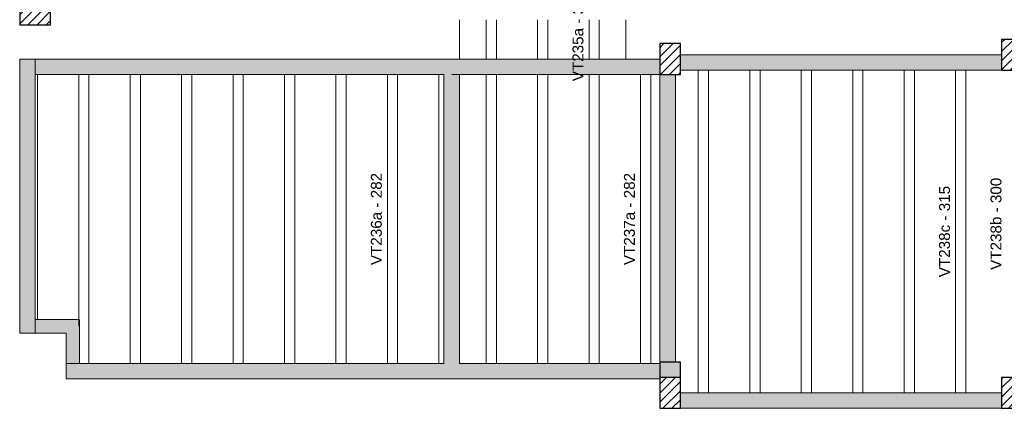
# Model space of a CAD drawing. Header units: millimetres. Extents: x 0 to 119, y 0 to 84.
# Tile 5 of 23: x 18 to 37, y 17 to 24. Entities that reach past the tile are written whole.
import ezdxf

# ---------------------------------------------------------------- set-up
doc = ezdxf.new("R2010")
doc.units = ezdxf.units.MM
doc.header["$MEASUREMENT"] = 0
doc.linetypes.add('NULL', pattern=[0])
for name, color, linetype, lineweight in [('DT-Hachura pilar em laje', 252, 'Continuous', 5), ('DT-Hachura viga em laje', 254, 'Continuous', 5), ('FO-Hachura pilar que morre', 106, 'Continuous', 5), ('FO-Hachura pilar que passa', 19, 'Continuous', 5), ('FO-Hachuras das lajes', 1, 'Continuous', 20), ('FO-Pilares', 4, 'Continuous', 30), ('FO-Textos das lajes', 3, 'Continuous', 20), ('FO-Vigas', 1, 'Continuous', 20)]:
    doc.layers.add(name, color=color, linetype=linetype, lineweight=lineweight)
doc.styles.add('Arial', font='txt')

msp = doc.modelspace()

# ---------------------------------------------------------------- hatches: boundary and pattern name
at = {"layer": 'DT-Hachura pilar em laje', "linetype": 'Continuous'}
h = msp.add_hatch(dxfattribs=at)
h.set_pattern_fill('ANSI31', color=252, style=0)
h.paths.add_polyline_path([(18.1651, 24.2657), (18.1651, 24.4657), (18.1651, 24.6657), (17.8651, 24.6657), (17.5651, 24.6657), (17.5651, 24.4657), (17.5651, 24.2657), (17.8651, 24.2657)])
h = msp.add_hatch(dxfattribs=at)
h.set_pattern_fill('ANSI31', color=252, style=0)
h.paths.add_polyline_path([(36.6497, 23.3825), (36.8497, 23.3825), (37.0497, 23.3825), (37.0497, 23.6825), (37.0497, 23.9825), (36.8497, 23.9825), (36.6497, 23.9825), (36.6497, 23.6825)])
h = msp.add_hatch(dxfattribs=at)
h.set_pattern_fill('ANSI31', color=252, style=0)
h.paths.add_polyline_path([(30.0085, 23.2995), (30.2085, 23.2995), (30.4085, 23.2995), (30.4085, 23.5995), (30.4085, 23.8995), (30.2085, 23.8995), (30.0085, 23.8995), (30.0085, 23.5995)])
h = msp.add_hatch(dxfattribs=at)
h.set_pattern_fill('ANSI31', color=252, style=0)
h.paths.add_polyline_path([(36.6497, 16.8079), (36.8497, 16.8079), (37.0497, 16.8079), (37.0497, 17.1079), (37.0497, 17.4079), (36.8497, 17.4079), (36.6497, 17.4079), (36.6497, 17.1079)])
at = {"layer": 'DT-Hachura viga em laje', "linetype": 'Continuous'}
for points in [[(17.8651, 23.5995), (17.8651, 23.5995), (17.5651, 23.5995), (17.5651, 18.2727), (17.8651, 18.2727), (17.8651, 23.5995)], [(25.9621, 23.4495), (25.9621, 23.4495), (25.9621, 23.5995), (17.8651, 23.5995), (17.7151, 23.4495), (17.8651, 23.2997), (25.8121, 23.2997), (25.9621, 23.4495)], [(26.1121, 23.5995), (26.1121, 23.5995), (25.9621, 23.5995), (25.9621, 23.2995), (26.1121, 23.2995), (26.1121, 23.5995)], [(29.3487, 23.5995), (29.3487, 23.5995), (26.1121, 23.5995), (26.1121, 23.2995), (29.3487, 23.2995), (29.3487, 23.5995)], [(30.0087, 23.5995), (30.0087, 23.5995), (29.3487, 23.5995), (29.3487, 23.2995), (30.0087, 23.2995), (30.0087, 23.5995)], [(35.8787, 23.6827), (35.8787, 23.6827), (30.4087, 23.6827), (30.4087, 23.3827), (35.8787, 23.3827), (35.8787, 23.6827)], [(36.6497, 23.6827), (36.6497, 23.6827), (35.8787, 23.6827), (35.8787, 23.3827), (36.6497, 23.3827), (36.6497, 23.6827)], [(26.1121, 17.6797), (26.1121, 17.6797), (26.1121, 23.2995), (25.9621, 23.4495), (25.8121, 23.2997), (25.8119, 17.6797), (25.9621, 17.5297), (26.1121, 17.6797)], [(30.3085, 23.2995), (30.3085, 23.2995), (30.0087, 23.2995), (30.0087, 17.7079), (30.3085, 17.7079), (30.3085, 23.2995)], [(18.7297, 18.5327), (18.7297, 18.5327), (17.8651, 18.5327), (17.7151, 18.4027), (17.8651, 18.2727), (18.4695, 18.2727), (18.7297, 18.5327)], [(18.7297, 17.6797), (18.7297, 17.6797), (18.7297, 18.5327), (18.4695, 18.2727), (18.4695, 17.6797), (18.5995, 17.5297), (18.7297, 17.6797)], [(25.9621, 17.5297), (25.9621, 17.5297), (25.8119, 17.6797), (18.4695, 17.6797), (18.4695, 17.3797), (25.9621, 17.3797), (25.9621, 17.5297)], [(30.0089, 17.6797), (30.0089, 17.6797), (26.1121, 17.6797), (25.9621, 17.5297), (25.9621, 17.3797), (30.0089, 17.3797), (30.0089, 17.6797)], [(36.6497, 17.1081), (36.6497, 17.1081), (30.4087, 17.1081), (30.4087, 16.8079), (36.6497, 16.8079), (36.6497, 17.1081)]]:
    msp.add_hatch(color=254, dxfattribs=at).paths.add_polyline_path(points)
at = {"layer": 'FO-Hachura pilar que morre', "linetype": 'Continuous'}
msp.add_hatch(color=106, dxfattribs=at).paths.add_polyline_path([(30.4085, 17.7077), (30.0087, 17.7077), (30.0087, 17.4077), (30.4085, 17.4077), (30.4085, 17.7077)])
at = {"layer": 'FO-Hachura pilar que passa', "linetype": 'Continuous'}
h = msp.add_hatch(dxfattribs=at)
h.set_pattern_fill('ANSI31', color=19, style=0)
h.paths.add_polyline_path([(30.4085, 17.4077), (30.0087, 17.4077), (30.0087, 16.8079), (30.4085, 16.8079), (30.4085, 17.4077)])

# ---------------------------------------------------------------- linework, layer by layer
at = {"layer": 'FO-Hachuras das lajes'}
for p, q in [((26.6305, 23.5995), (26.6305, 24.3655)), ((26.8305, 23.5995), (26.8305, 24.3655)), ((27.6305, 23.5995), (27.6305, 24.3655)), ((27.8305, 23.5995), (27.8305, 24.3655)), ((28.6305, 23.5995), (28.6305, 24.3655)), ((28.8305, 23.5995), (28.8305, 24.3655)), ((30.7555, 23.2995), (30.7555, 23.3825)), ((30.9555, 23.2995), (30.9555, 23.3825)), ((31.7555, 23.2995), (31.7555, 23.3825)), ((31.9555, 23.2995), (31.9555, 23.3825)), ((32.7555, 23.2995), (32.7555, 23.3825)), ((32.9555, 23.2995), (32.9555, 23.3825)), ((33.7555, 23.2995), (33.7555, 23.3825)), ((33.9555, 23.2995), (33.9555, 23.3825)), ((34.7555, 23.2995), (34.7555, 23.3825)), ((34.9555, 23.2995), (34.9555, 23.3825)), ((35.7555, 23.2995), (35.7555, 23.3825)), ((35.9555, 23.2995), (35.9555, 23.3825)), ((17.9115, 18.5325), (17.9115, 23.2995)), ((18.7115, 18.5325), (18.7115, 23.2995)), ((18.9115, 18.5325), (18.9115, 23.2995)), ((19.7115, 18.5325), (19.7115, 23.2995)), ((19.9115, 18.5325), (19.9115, 23.2995)), ((20.7115, 18.5325), (20.7115, 23.2995)), ((20.9115, 18.5325), (20.9115, 23.2995)), ((21.7115, 18.5325), (21.7115, 23.2995)), ((21.9115, 18.5325), (21.9115, 23.2995)), ((22.7115, 18.5325), (22.7115, 23.2995)), ((22.9115, 18.5325), (22.9115, 23.2995)), ((23.7115, 18.5325), (23.7115, 23.2995)), ((23.9115, 18.5325), (23.9115, 23.2995)), ((24.7115, 18.5325), (24.7115, 23.2995)), ((24.9115, 18.5325), (24.9115, 23.2995)), ((25.7115, 18.5325), (25.7115, 23.2995)), ((26.6305, 17.6795), (26.6305, 23.2995)), ((26.8305, 17.6795), (26.8305, 23.2995)), ((27.6305, 17.6795), (27.6305, 23.2995)), ((27.8305, 17.6795), (27.8305, 23.2995)), ((28.6305, 17.6795), (28.6305, 23.2995)), ((28.8305, 17.6795), (28.8305, 23.2995)), ((29.6305, 17.6795), (29.6305, 23.2995)), ((29.8305, 17.6795), (29.8305, 23.2995)), ((30.7555, 17.7075), (30.7555, 23.2995)), ((30.9555, 17.7075), (30.9555, 23.2995)), ((31.7555, 17.7075), (31.7555, 23.2995)), ((31.9555, 17.7075), (31.9555, 23.2995)), ((32.7555, 17.7075), (32.7555, 23.2995)), ((32.9555, 17.7075), (32.9555, 23.2995)), ((33.7555, 17.7075), (33.7555, 23.2995)), ((33.9555, 17.7075), (33.9555, 23.2995)), ((34.7555, 17.7075), (34.7555, 23.2995)), ((34.9555, 17.7075), (34.9555, 23.2995)), ((35.7555, 17.7075), (35.7555, 23.2995)), ((35.9555, 17.7075), (35.9555, 23.2995)), ((18.7115, 18.4025), (18.7115, 18.5325)), ((18.9115, 18.4025), (18.9115, 18.5325)), ((18.9115, 17.6795), (18.9115, 18.4025)), ((19.7115, 18.4025), (19.7115, 18.5325)), ((19.7115, 17.6795), (19.7115, 18.4025)), ((19.9115, 18.4025), (19.9115, 18.5325)), ((19.9115, 17.6795), (19.9115, 18.4025)), ((20.7115, 18.4025), (20.7115, 18.5325)), ((20.7115, 17.6795), (20.7115, 18.4025)), ((20.9115, 18.4025), (20.9115, 18.5325)), ((20.9115, 17.6795), (20.9115, 18.4025)), ((21.7115, 18.4025), (21.7115, 18.5325)), ((21.7115, 17.6795), (21.7115, 18.4025)), ((21.9115, 18.4025), (21.9115, 18.5325)), ((21.9115, 17.6795), (21.9115, 18.4025)), ((22.7115, 18.4025), (22.7115, 18.5325)), ((22.7115, 17.6795), (22.7115, 18.4025)), ((22.9115, 18.4025), (22.9115, 18.5325)), ((22.9115, 17.6795), (22.9115, 18.4025)), ((23.7115, 18.4025), (23.7115, 18.5325)), ((23.7115, 17.6795), (23.7115, 18.4025)), ((23.9115, 18.4025), (23.9115, 18.5325)), ((23.9115, 17.6795), (23.9115, 18.4025)), ((24.7115, 18.4025), (24.7115, 18.5325)), ((24.7115, 17.6795), (24.7115, 18.4025)), ((24.9115, 18.4025), (24.9115, 18.5325)), ((24.9115, 17.6795), (24.9115, 18.4025)), ((25.7115, 18.4025), (25.7115, 18.5325)), ((25.7115, 17.6795), (25.7115, 18.4025)), ((30.7555, 17.4075), (30.7555, 17.7075)), ((30.9555, 17.4075), (30.9555, 17.7075)), ((31.7555, 17.4075), (31.7555, 17.7075)), ((31.9555, 17.4075), (31.9555, 17.7075)), ((32.7555, 17.4075), (32.7555, 17.7075)), ((32.9555, 17.4075), (32.9555, 17.7075)), ((33.7555, 17.4075), (33.7555, 17.7075)), ((33.9555, 17.4075), (33.9555, 17.7075)), ((34.7555, 17.4075), (34.7555, 17.7075)), ((34.9555, 17.4075), (34.9555, 17.7075)), ((35.7555, 17.4075), (35.7555, 17.7075)), ((35.9555, 17.4075), (35.9555, 17.7075)), ((30.7555, 17.1075), (30.7555, 17.4075)), ((30.9555, 17.1075), (30.9555, 17.4075)), ((31.7555, 17.1075), (31.7555, 17.4075)), ((31.9555, 17.1075), (31.9555, 17.4075)), ((32.7555, 17.1075), (32.7555, 17.4075)), ((32.9555, 17.1075), (32.9555, 17.4075)), ((33.7555, 17.1075), (33.7555, 17.4075)), ((33.9555, 17.1075), (33.9555, 17.4075)), ((34.7555, 17.1075), (34.7555, 17.4075)), ((34.9555, 17.1075), (34.9555, 17.4075)), ((35.7555, 17.1075), (35.7555, 17.4075)), ((35.9555, 17.1075), (35.9555, 17.4075))]:
    msp.add_line(p, q, dxfattribs=at)
at = {"layer": 'FO-Pilares'}
msp.add_line((30.4085, 17.4079), (30.0085, 17.4079), dxfattribs=at)
for points in [[(18.1651, 24.2657), (18.1651, 24.4657), (18.1651, 24.6657), (17.8651, 24.6657), (17.5651, 24.6657), (17.5651, 24.4657), (17.5651, 24.2657), (17.8651, 24.2657), (18.1651, 24.2657)], [(36.6497, 23.3825), (36.8497, 23.3825), (37.0497, 23.3825), (37.0497, 23.6825), (37.0497, 23.9825), (36.8497, 23.9825), (36.6497, 23.9825), (36.6497, 23.6825), (36.6497, 23.3825)], [(30.0085, 23.2995), (30.2085, 23.2995), (30.4085, 23.2995), (30.4085, 23.5995), (30.4085, 23.8995), (30.2085, 23.8995), (30.0085, 23.8995), (30.0085, 23.5995), (30.0085, 23.2995)], [(30.0087, 17.7077), (30.0087, 16.8079), (30.4085, 16.8079), (30.4085, 17.7077), (30.0087, 17.7077)], [(36.6497, 16.8079), (36.8497, 16.8079), (37.0497, 16.8079), (37.0497, 17.1079), (37.0497, 17.4079), (36.8497, 17.4079), (36.6497, 17.4079), (36.6497, 17.1079), (36.6497, 16.8079)]]:
    msp.add_lwpolyline(points, close=True, dxfattribs=at)
at = {"layer": 'FO-Vigas'}
for p, q in [((26.1119, 23.5995), (26.1119, 24.3657)), ((29.3485, 23.5995), (29.3485, 24.3657)), ((17.5651, 23.5995), (17.8651, 23.5995)), ((17.5651, 18.2725), (17.5651, 23.5995)), ((17.8651, 23.5995), (25.9619, 23.5995)), ((17.8651, 18.2725), (17.8651, 23.5995)), ((25.9619, 23.5995), (26.1119, 23.5995)), ((26.1119, 23.5995), (29.3485, 23.5995)), ((29.3485, 23.5995), (30.0085, 23.5995)), ((30.4085, 23.6825), (35.8785, 23.6825)), ((35.8785, 23.6825), (36.6497, 23.6825)), ((30.4085, 23.3825), (35.8785, 23.3825)), ((35.8785, 23.3825), (36.6497, 23.3825)), ((17.8651, 23.2995), (25.8119, 23.2995)), ((25.8119, 17.6797), (25.8119, 23.2995)), ((25.9619, 23.2995), (26.1119, 23.2995)), ((26.1119, 17.6797), (26.1119, 23.2995)), ((26.1119, 23.2995), (29.3485, 23.2995)), ((29.3485, 23.2995), (30.0085, 23.2995)), ((30.0085, 17.7077), (30.0085, 23.2995)), ((30.3085, 17.7077), (30.3085, 23.2995)), ((17.8651, 18.5325), (18.7295, 18.5325)), ((18.7295, 17.6797), (18.7295, 18.5325)), ((17.5651, 18.2725), (17.8651, 18.2725)), ((17.8651, 18.2725), (18.4695, 18.2725)), ((18.4695, 17.6797), (18.4695, 18.2725)), ((18.4695, 17.6797), (18.4695, 17.3797)), ((18.4695, 17.6797), (25.8119, 17.6797)), ((26.1119, 17.6797), (30.0087, 17.6797)), ((18.4695, 17.3797), (25.9619, 17.3797)), ((25.9619, 17.3797), (30.0085, 17.3797)), ((30.4085, 17.1079), (36.6497, 17.1079)), ((30.4085, 16.8079), (36.6497, 16.8079))]:
    msp.add_line(p, q, dxfattribs=at)

# ---------------------------------------------------------------- texts
at = {"layer": 'FO-Textos das lajes', "linetype": 'NULL', "char_height": 0.2118, "attachment_point": 8, "rotation": 90.00021, "line_spacing_factor": 0.798, "style": 'Arial'}
for s, insert, width in [('VT235a - 39', (28.5246, 23.9825), 3.191982), ('VT236a - 282', (24.6056, 20.4895), 3.514551), ('VT237a - 282', (29.5246, 20.4895), 3.514551), ('VT238c - 315', (35.6496, 20.2455), 3.481982), ('VT238b - 300', (36.6496, 20.3955), 3.514551)]:
    msp.add_mtext(s, dxfattribs=dict(at, insert=insert, width=width))

doc.saveas('drawing.dxf')
